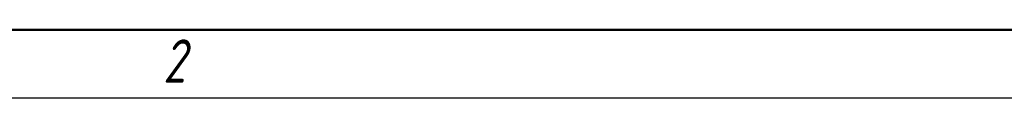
# Model space of a CAD drawing. Header units: millimetres. Extents: x 0 to 840, y 0 to 594.
# Tile 2 of 10: x 189 to 333, y 0 to 10. Entities that reach past the tile are written whole.
import ezdxf

# ---------------------------------------------------------------- set-up
doc = ezdxf.new("R2010")
doc.units = ezdxf.units.MM
doc.header["$LTSCALE"] = 2
doc.layers.add('Кромка (ГОСТ)', color=7, linetype='Continuous', lineweight=50)
doc.styles.add('Альтернативный текст (ГОСТ)', font='arial.ttf', dxfattribs={"width": 0.8})

# ---------------------------------------------------------------- blocks, each defined once
blk = doc.blocks.new('Рамки ГОСТ - Рамка')
at = {"layer": 'Кромка (ГОСТ)'}
blk.add_line((20, 5), (415, 5), dxfattribs=at)
at = {"layer": 'Кромка (ГОСТ)', "lineweight": 25}
blk.add_line((420, 0), (0, 0), dxfattribs=at)
at = {"layer": 'Кромка (ГОСТ)', "insert": (104.989, 4.299), "char_height": 3.17, "width": 5.23282, "attachment_point": 1, "style": 'Альтернативный текст (ГОСТ)'}
blk.add_mtext('\\fGOST Common|b0|i1;{\\H3.1700;2}', dxfattribs=at)

msp = doc.modelspace()

# ---------------------------------------------------------------- block references
at = {"xscale": 2, "yscale": 2, "zscale": 2}
msp.add_blockref('Рамки ГОСТ - Рамка', (0, 0), dxfattribs=at)

doc.saveas('drawing.dxf')
